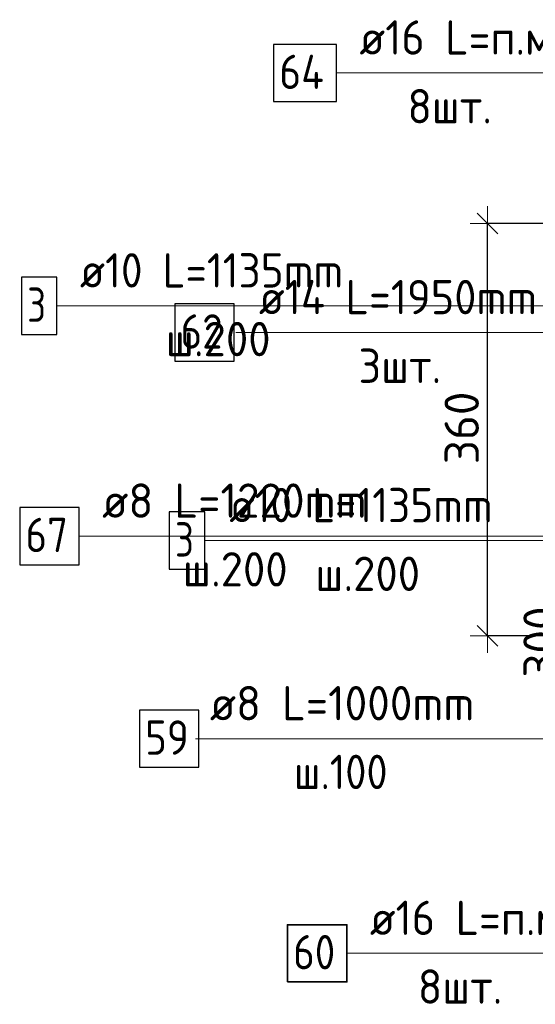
# Model space of a CAD drawing. Header units: metres. Extents: x -38 to 93, y -15 to 21.
# Tile 92 of 194: x 71.602 to 72.053, y 2.927 to 3.787. Entities that reach past the tile are written whole.
import ezdxf

# ---------------------------------------------------------------- set-up
doc = ezdxf.new("R2010")
doc.units = ezdxf.units.M
doc.header["$PDMODE"] = 65
for name, color, linetype, lineweight in [('XR$3$Арм.стержн. Арматура края', 96, 'Continuous', 35), ('XR$3$Арм.стержн. Доп. арматура', 180, 'Continuous', 35), ('XR$3$Арм.стержн. Хомут', 240, 'Continuous', 35), ('XR$3$Арм.стержн.горизонт. 1', 180, 'Continuous', 35), ('XR$3$Размерная линия (1)', 7, 'Continuous', 13), ('XR$5$Арм.стержн. Арматура края', 96, 'Continuous', 35), ('XR$5$Арм.стержн. Хомут', 240, 'Continuous', 35), ('XR$5$Арм.стержн.горизонт. 1', 180, 'Continuous', 35), ('XR$5$Размерная линия (1)', 7, 'Continuous', 13)]:
    doc.layers.add(name, color=color, linetype=linetype, lineweight=lineweight)
doc.styles.add('ISOCPEUR', font='txt')
doc.dimstyles.new('DIMSTYLE_12', dxfattribs={"dimtxt": 0.03, "dimasz": 0.03, "dimexe": 0, "dimexo": 0, "dimgap": 0.015, "dimtad": 2, "dimdec": 0, "dimlfac": 1000, "dimrnd": 1, "dimzin": 12, "dimdsep": 46, "dimtxsty": 'ISOCPEUR', "dimblk1": 'ALL_ML_STRICH', "dimblk2": 'ALL_ML_STRICH', "dimsah": 1, "dimcen": 0, "dimclrd": 7, "dimclre": 256, "dimclrt": 7, "dimadec": 0, "dimazin": 0, "dimtfac": 1, "dimtdec": 0, "dimtix": 1, "dimtmove": 2, "dimatfit": 3, "dimfxl": 0, "dimtzin": 0, "dimlwd": 0, "dimlwe": -3, "dimarcsym": 0})
doc.dimstyles.new('DIMSTYLE_19', dxfattribs={"dimtxt": 0.03, "dimasz": 0.03, "dimexe": 0, "dimexo": 0, "dimgap": 0.015, "dimtad": 2, "dimdec": 0, "dimlfac": 1000, "dimrnd": 5, "dimzin": 12, "dimdsep": 46, "dimtxsty": 'ISOCPEUR', "dimblk1": 'ALL_ML_STRICH', "dimblk2": 'ALL_ML_STRICH', "dimsah": 1, "dimcen": 0, "dimclrd": 7, "dimclre": 256, "dimclrt": 7, "dimadec": 0, "dimazin": 0, "dimtfac": 1, "dimtdec": 0, "dimtix": 1, "dimtmove": 2, "dimatfit": 3, "dimfxl": 0, "dimtzin": 0, "dimlwd": 0, "dimlwe": -3, "dimarcsym": 0})

# ---------------------------------------------------------------- blocks, each defined once
blk = doc.blocks.new('ALL_ML_STRICH')
at = {"color": 0, "linetype": 'ByBlock', "lineweight": -2}
for p, q in [((-0.3, -0.3), (0.3, 0.3)), ((0, -0.5), (0, 0.5)), ((-1, 0), (0.5, 0))]:
    blk.add_line(p, q, dxfattribs=at)
blk = doc.blocks.new('*D73')
at = {"layer": 'DEFPOINTS', "color": 7, "linetype": 'Continuous', "lineweight": 13, "transparency": 33554687}
for p in [(72.20018, 3.39197), (72.07983, 3.09197), (72.20014, 3.09197)]:
    blk.add_point(p, dxfattribs=at)
at = {"layer": 'XR$3$Размерная линия (1)', "color": 9, "linetype": 'Continuous', "lineweight": -2, "true_color": 0xc7c7c7, "transparency": 33554687}
for p, q in [((72.18018, 3.39197), (72.07983, 3.39197)), ((72.18014, 3.09197), (72.07983, 3.09197))]:
    blk.add_line(p, q, dxfattribs=at)
at = {"layer": 'XR$3$Размерная линия (1)', "color": 7, "linetype": 'Continuous', "lineweight": -2, "transparency": 33554687}
blk.add_line((72.07983, 3.09197), (72.07983, 3.39197), dxfattribs=at)
at = {"layer": 'XR$3$Размерная линия (1)', "color": 7, "linetype": 'Continuous', "lineweight": 13, "transparency": 33554687, "xscale": 0.03, "yscale": 0.03, "zscale": 0.03}
for p, rotation in [((72.07983, 3.39197), 90), ((72.07983, 3.09197), 270)]:
    blk.add_blockref('ALL_ML_STRICH', p, dxfattribs=dict(at, rotation=rotation))
at = {"layer": 'XR$3$Размерная линия (1)', "color": 7, "linetype": 'Continuous', "lineweight": 13, "transparency": 33554687, "insert": (72.05733, 3.24347), "char_height": 0.03, "width": 0.09, "attachment_point": 5, "rotation": 90, "style": 'ISOCPEUR'}
blk.add_mtext('\\A1;{300}', dxfattribs=at)
blk = doc.blocks.new('*D711')
at = {"layer": 'DEFPOINTS', "color": 7, "linetype": 'Continuous', "lineweight": 13, "transparency": 33554687}
for p in [(72.14573, 3.609), (72.01098, 3.249), (72.14573, 3.249)]:
    blk.add_point(p, dxfattribs=at)
at = {"layer": 'XR$5$Размерная линия (1)', "color": 9, "linetype": 'Continuous', "lineweight": -2, "true_color": 0xc7c7c7, "transparency": 33554687}
for p, q in [((72.12573, 3.609), (72.01098, 3.609)), ((72.12573, 3.249), (72.01098, 3.249))]:
    blk.add_line(p, q, dxfattribs=at)
at = {"layer": 'XR$5$Размерная линия (1)', "color": 7, "linetype": 'Continuous', "lineweight": -2, "transparency": 33554687}
blk.add_line((72.01098, 3.249), (72.01098, 3.609), dxfattribs=at)
at = {"layer": 'XR$5$Размерная линия (1)', "color": 7, "linetype": 'Continuous', "lineweight": 13, "transparency": 33554687, "xscale": 0.03, "yscale": 0.03, "zscale": 0.03}
for p, rotation in [((72.01098, 3.609), 90), ((72.01098, 3.249), 270)]:
    blk.add_blockref('ALL_ML_STRICH', p, dxfattribs=dict(at, rotation=rotation))
at = {"layer": 'XR$5$Размерная линия (1)', "color": 7, "linetype": 'Continuous', "lineweight": 13, "transparency": 33554687, "insert": (71.98848, 3.4305), "char_height": 0.03, "width": 0.09, "attachment_point": 5, "rotation": 90, "style": 'ISOCPEUR'}
blk.add_mtext('\\A1;{360}', dxfattribs=at)

msp = doc.modelspace()

# ---------------------------------------------------------------- linework, layer by layer
at = {"layer": 'XR$3$Арм.стержн. Арматура края', "color": 7, "linetype": 'Continuous', "lineweight": 13, "transparency": 33554687}
msp.add_line((71.764, 3.33209), (72.074, 3.33209), dxfattribs=at)
at = {"layer": 'XR$3$Арм.стержн. Арматура края', "color": 7, "linetype": 'Continuous', "lineweight": 25, "transparency": 33554687}
msp.add_lwpolyline([(71.733, 3.30709), (71.764, 3.30709), (71.764, 3.35709), (71.733, 3.35709), (71.733, 3.30709)], dxfattribs=at)
at = {"layer": 'XR$3$Арм.стержн. Доп. арматура', "color": 7, "linetype": 'Continuous', "lineweight": 13, "transparency": 33554687}
msp.add_line((71.79127, 3.51374), (72.10727, 3.51374), dxfattribs=at)
at = {"layer": 'XR$3$Арм.стержн. Доп. арматура', "color": 7, "linetype": 'Continuous', "lineweight": 25, "transparency": 33554687}
msp.add_lwpolyline([(71.73777, 3.48874), (71.78977, 3.48874), (71.78977, 3.53874), (71.73777, 3.53874), (71.73777, 3.48874)], dxfattribs=at)
at = {"layer": 'XR$3$Арм.стержн. Хомут', "color": 7, "linetype": 'Continuous', "lineweight": 13, "transparency": 33554687}
for p, q in [((71.75587, 3.15909), (72.03887, 3.15909)), ((72.03887, 3.15909), (72.2291, 3.15909))]:
    msp.add_line(p, q, dxfattribs=at)
at = {"layer": 'XR$3$Арм.стержн. Хомут', "color": 7, "linetype": 'Continuous', "lineweight": 25, "transparency": 33554687}
msp.add_lwpolyline([(71.70687, 3.13409), (71.75887, 3.13409), (71.75887, 3.18409), (71.70687, 3.18409), (71.70687, 3.13409)], dxfattribs=at)
at = {"layer": 'XR$3$Арм.стержн.горизонт. 1', "color": 7, "linetype": 'Continuous', "lineweight": 13, "transparency": 33554687}
msp.add_line((71.88817, 2.97167), (72.11417, 2.97167), dxfattribs=at)
at = {"layer": 'XR$3$Арм.стержн.горизонт. 1', "color": 7, "linetype": 'Continuous', "lineweight": 35, "transparency": 33554687}
msp.add_lwpolyline([(71.83617, 2.94667), (71.88817, 2.94667), (71.88817, 2.99667), (71.83617, 2.99667), (71.83617, 2.94667)], dxfattribs=at)
at = {"layer": 'XR$5$Арм.стержн. Арматура края', "color": 7, "linetype": 'Continuous', "lineweight": 13, "transparency": 33554687}
for p, q in [((71.63488, 3.53708), (71.94188, 3.53708)), ((71.94188, 3.53708), (72.17077, 3.53708))]:
    msp.add_line(p, q, dxfattribs=at)
at = {"layer": 'XR$5$Арм.стержн. Арматура края', "color": 7, "linetype": 'Continuous', "lineweight": 25, "transparency": 33554687}
msp.add_lwpolyline([(71.60388, 3.51208), (71.63488, 3.51208), (71.63488, 3.56208), (71.60388, 3.56208), (71.60388, 3.51208)], dxfattribs=at)
at = {"layer": 'XR$5$Арм.стержн. Хомут', "color": 7, "linetype": 'Continuous', "lineweight": 13, "transparency": 33554687}
for p, q in [((71.65431, 3.336), (71.95231, 3.336)), ((71.95231, 3.336), (72.17377, 3.336))]:
    msp.add_line(p, q, dxfattribs=at)
at = {"layer": 'XR$5$Арм.стержн. Хомут', "color": 7, "linetype": 'Continuous', "lineweight": 25, "transparency": 33554687}
msp.add_lwpolyline([(71.60231, 3.311), (71.65431, 3.311), (71.65431, 3.361), (71.60231, 3.361), (71.60231, 3.311)], dxfattribs=at)
at = {"layer": 'XR$5$Арм.стержн.горизонт. 1', "color": 7, "linetype": 'Continuous', "lineweight": 13, "transparency": 33554687}
msp.add_line((71.8791, 3.74045), (72.1051, 3.74045), dxfattribs=at)
at = {"layer": 'XR$5$Арм.стержн.горизонт. 1', "color": 7, "linetype": 'Continuous', "lineweight": 25, "transparency": 33554687}
msp.add_lwpolyline([(71.8241, 3.71545), (71.8791, 3.71545), (71.8791, 3.76545), (71.8241, 3.76545), (71.8241, 3.71545)], dxfattribs=at)

# ---------------------------------------------------------------- texts
at = {"layer": 'XR$3$Арм.стержн. Арматура края', "color": 7, "linetype": 'Continuous', "lineweight": 25, "transparency": 33554687, "char_height": 0.03, "attachment_point": 7, "style": 'ISOCPEUR'}
for s, insert, width in [('\\W0.92;ø10 L=1135mm ', (71.7855, 3.34809), 0.2806692), ('\\W0.78;3', (71.738, 3.31809), 0.0326407), ('\\W0.95;ш.200 ', (71.8605, 3.28809), 0.1311996)]:
    msp.add_mtext(s, dxfattribs=dict(at, insert=insert, width=width))
at = {"layer": 'XR$3$Арм.стержн. Доп. арматура', "color": 7, "linetype": 'Continuous', "lineweight": 25, "transparency": 33554687, "char_height": 0.03, "attachment_point": 7, "style": 'ISOCPEUR'}
for s, insert, width in [('\\W0.94;ø14 L=1950mm ', (71.81127, 3.52974), 0.2899763), ('\\W0.87;62', (71.74277, 3.49974), 0.0550812), ('\\W0.94;3шт. ', (71.89827, 3.46974), 0.1161286)]:
    msp.add_mtext(s, dxfattribs=dict(at, insert=insert, width=width))
at = {"layer": 'XR$3$Арм.стержн. Хомут', "color": 7, "linetype": 'Continuous', "lineweight": 25, "transparency": 33554687, "char_height": 0.03, "attachment_point": 7, "style": 'ISOCPEUR'}
for s, insert, width in [('\\W0.96;ø8 L=1000mm ', (71.76837, 3.17509), 0.2722217), ('\\W0.87;59', (71.71187, 3.14509), 0.0550812), ('\\W0.90;ш.100 ', (71.84187, 3.11509), 0.1244867)]:
    msp.add_mtext(s, dxfattribs=dict(at, insert=insert, width=width))
at = {"layer": 'XR$3$Арм.стержн.горизонт. 1', "color": 7, "linetype": 'Continuous', "lineweight": 25, "transparency": 33554687, "char_height": 0.03, "attachment_point": 7, "style": 'ISOCPEUR'}
for s, insert, width in [('\\W0.94;ø16 L=п.м.', (71.90817, 2.98767), 0.1999832), ('\\W0.87;60', (71.84117, 2.95767), 0.0550812), ('\\W0.94;8шт. ', (71.95017, 2.92767), 0.1161286)]:
    msp.add_mtext(s, dxfattribs=dict(at, insert=insert, width=width))
at = {"layer": 'XR$5$Арм.стержн. Арматура края', "color": 7, "linetype": 'Continuous', "lineweight": 18, "transparency": 33554687, "char_height": 0.03, "attachment_point": 7, "style": 'ISOCPEUR'}
for s, insert, width in [('\\W0.92;ø10 L=1135mm ', (71.65488, 3.55308), 0.2806692), ('\\W0.95;ш.200 ', (71.72988, 3.49308), 0.1311995)]:
    msp.add_mtext(s, dxfattribs=dict(at, insert=insert, width=width))
at = {"layer": 'XR$5$Арм.стержн. Арматура края', "color": 7, "linetype": 'Continuous', "lineweight": 25, "transparency": 33554687, "insert": (71.60888, 3.52308), "char_height": 0.03, "width": 0.0326407, "attachment_point": 7, "style": 'ISOCPEUR'}
msp.add_mtext('\\W0.78;3', dxfattribs=at)
at = {"layer": 'XR$5$Арм.стержн. Хомут', "color": 7, "linetype": 'Continuous', "lineweight": 18, "transparency": 33554687, "char_height": 0.03, "attachment_point": 7, "style": 'ISOCPEUR'}
for s, insert, width in [('\\W0.96;ø8 L=1220mm ', (71.67431, 3.352), 0.2722218), ('\\W0.95;ш.200 ', (71.74481, 3.292), 0.1311995)]:
    msp.add_mtext(s, dxfattribs=dict(at, insert=insert, width=width))
at = {"layer": 'XR$5$Арм.стержн. Хомут', "color": 7, "linetype": 'Continuous', "lineweight": 25, "transparency": 33554687, "insert": (71.60731, 3.322), "char_height": 0.03, "width": 0.0550812, "attachment_point": 7, "style": 'ISOCPEUR'}
msp.add_mtext('\\W0.87;67', dxfattribs=at)
at = {"layer": 'XR$5$Арм.стержн.горизонт. 1', "color": 7, "linetype": 'Continuous', "lineweight": 25, "transparency": 33554687, "char_height": 0.03, "attachment_point": 7, "style": 'ISOCPEUR'}
for s, insert, width in [('\\W0.94;ø16 L=п.м.', (71.8991, 3.75645), 0.199983), ('\\W0.88;64', (71.8291, 3.72645), 0.0581992), ('\\W0.94;8шт. ', (71.9411, 3.69645), 0.1161286)]:
    msp.add_mtext(s, dxfattribs=dict(at, insert=insert, width=width))

# ---------------------------------------------------------------- dimensions: what is measured, and where the dimension line sits
at = {"layer": 'XR$3$Размерная линия (1)', "color": 7, "linetype": 'Continuous', "lineweight": 13, "transparency": 33554687}
dim = msp.add_linear_dim(base=(72.07983, 3.39197), p1=(72.18014, 3.09197), p2=(72.18018, 3.39197), angle=90, dimstyle='DIMSTYLE_12', override={"dimpost": '<>', "dimclrd": 7, "dimclre": 9, "dimclrt": 7, "dimlwd": 0, "dimlwe": 65533}, dxfattribs=at)
dim.commit()
dim.dimension.update_dxf_attribs({"geometry": '*D73', "text_midpoint": (72.05733, 3.24347), "dimtype": 160})
at = {"layer": 'XR$5$Размерная линия (1)', "color": 7, "linetype": 'Continuous', "lineweight": 13, "transparency": 33554687}
dim = msp.add_linear_dim(base=(72.01098, 3.609), p1=(72.12573, 3.249), p2=(72.12573, 3.609), angle=90, dimstyle='DIMSTYLE_19', override={"dimpost": '<>', "dimclrd": 7, "dimclre": 9, "dimclrt": 7, "dimlwd": 0, "dimlwe": 65533}, dxfattribs=at)
dim.commit()
dim.dimension.update_dxf_attribs({"geometry": '*D711', "text_midpoint": (71.98848, 3.4305), "dimtype": 160})

doc.saveas('drawing.dxf')
